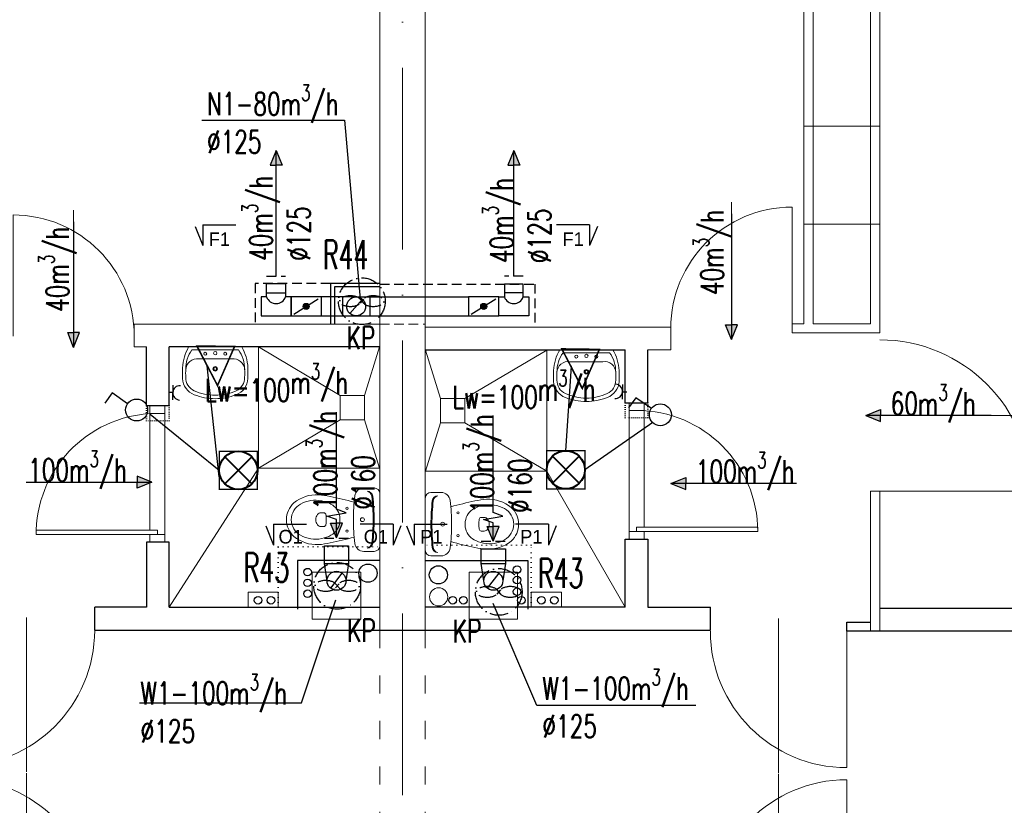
# Model space of a CAD drawing. Header units: millimetres. Extents: x -6513 to 30474, y -6915 to 65597.
# Tile 49 of 256: x -1919 to -1269, y 6435 to 6954. Entities that reach past the tile are written whole.
import ezdxf
from ezdxf.enums import TextEntityAlignment as Align

# ---------------------------------------------------------------- set-up
doc = ezdxf.new("R2010")
doc.units = ezdxf.units.MM
for name, pattern in [('ACAD_ISO03W100', [30, 12, -18]), ('ACAD_ISO10W100', [18, 12, -3, 0, -3]), ('DASHED', [19.05, 12.7, -6.35]), ('DOT', [6.35, 0, -6.35])]:
    doc.linetypes.add(name, pattern=pattern)
doc.layers.get('0').update_dxf_attribs({"color": 8})
for name, color, linetype in [('A200_General07', 8, 'Continuous'), ('A200_General08', 8, 'Continuous'), ('A270_text04', 8, 'Continuous'), ('A_obudowy', 8, 'Continuous'), ('DB_inst_pomocn', 8, 'Continuous'), ('DB_WM_nawiew-opis', 8, 'Continuous')]:
    doc.layers.add(name, color=color, linetype=linetype)
for name, color, linetype, lineweight in [('A_cienka', 8, 'Continuous', 5), ('A_linia przekroj', 8, 'Continuous', 25), ('A_osie', 8, 'ACAD_ISO10W100', 5), ('A_przerywana', 8, 'ACAD_ISO03W100', 5), ('A_widok', 8, 'Continuous', 13), ('cieńkie', 8, 'Continuous', 9), ('DB-WM-nawiew-opis', 8, 'Continuous', 25), ('DB-WM-nawiew-opis-odnośnik', 8, 'Continuous', 30), ('DB-WM-wywiew-opis', 8, 'Continuous', 25), ('DB-WM-wywiew-opis-odnośnik', 8, 'Continuous', 30), ('DB_WM_nawiew', 8, 'Continuous', 30), ('DB_WM_wywiew', 8, 'Continuous', 30), ('DB_WM_ścianka nowa', 8, 'Continuous', 25), ('E_gniazda wtykowe', 1, 'Continuous', 30), ('E_oświetlenie', 1, 'Continuous', 30), ('E_technologia', 1, 'ACAD_ISO10W100', 30), ('noew ściany archwig', 8, 'Continuous', 9), ('snitarne archwig nowe', 8, 'Continuous', 9), ('Stolarka ARCHWIG', 8, 'Continuous', 5), ('widokowe ARCHWIG', 8, 'Continuous', 5), ('wyburzenia', 8, 'DOT', 20), ('Ściany ARCHWIG', 8, 'Continuous', 30)]:
    doc.layers.add(name, color=color, linetype=linetype, lineweight=lineweight)
doc.styles.add('BRH', font='txt')
doc.styles.add('SIMPLEXD', font='SIMPLEX.SHX', dxfattribs={"width": 0.6})
doc.styles.get("Standard").update_dxf_attribs({"font": 'txt.shx', "width": 0.9})

# ---------------------------------------------------------------- blocks, each defined once
blk = doc.blocks.new('drzwi schem')
at = {"color": 252}
blk.add_line((0, 0), (0, 1), dxfattribs=at)
at = {"color": 252, "ltscale": 10}
blk.add_line((0.5, -0.0928), (0.5, 1.0398), dxfattribs=at)
at = {"color": 252}
blk.add_arc((0, 0), 1, 0, 90, dxfattribs=at)
blk = doc.blocks.new('klop oli 2')
at = {"layer": 'snitarne archwig nowe', "color": 252}
for p, q in [((3.76, 20.94), (10.5, 20.94)), ((0, 17.18), (0, 0)), ((0, -17.18), (0, 0)), ((3.76, 0), (3.76, 1.04)), ((3.76, 0), (3.76, -1.04)), ((38.87, 4.52), (36.98, 4.52)), ((38.87, -4.52), (36.98, -4.52)), ((3.76, -20.94), (10.5, -20.94))]:
    blk.add_line(p, q, dxfattribs=at)
for centre, radius in [((21.65, 7.53), 0.706), ((11.48, 0), 1.27), ((11.48, 0), 1.27), ((21.65, -7.53), 0.706)]:
    blk.add_circle(centre, radius, dxfattribs=at)
for centre, radius, start, end in [((3.76, 17.18), 3.76, 90, 180), ((10.5, 14.92), 6.02, 6.79305, 90), ((144.94, 0), 141.18, 173.72811, 180), ((144.94, 0), 140.52, 173.66945, 180), ((8.35, 15.01), 3.76, 90, 173.72811), ((9.02, 15.07), 3.76, 100.24284, 173.78586), ((-114.73, 0), 132.14, 0, 6.79305), ((79.96, -215.17), 235.29, 101.57439, 105.54399), ((44.77, -39.84), 56.47, 94.3794, 102.29067), ((41.45, -7.98), 24.47, 51.28687, 92.30283), ((37.27, 0.66), 10.88, 117.40268, 173.75809), ((43.09, -10.57), 23.53, 101.61952, 117.40268), ((42.45, -7.44), 20.33, 60.88385, 101.61952), ((46.59, 0), 11.82, 0, 60.88385), ((46.59, 0), 15.06, 0, 47.56377), ((144.94, 0), 141.18, 180, 186.27189), ((144.94, 0), 140.52, 180, 186.33055), ((-114.73, 0), 132.14, 353.20695, 0), ((43.29, 0), 16.94, 173.75809, 180), ((43.29, 0), 16.94, 180, 186.24191), ((63.62, 0), 28.24, 173.35084, 180), ((63.62, 0), 28.24, 180, 186.64916), ((36.98, 3.11), 1.41, 90, 173.35084), ((38.87, 1.69), 2.82, 36.8699, 90), ((36.61, 0), 5.65, 0, 36.8699), ((36.61, 0), 5.65, 323.1301, 0), ((46.59, 0), 11.82, 299.11615, 0), ((46.59, 0), 15.06, 312.43623, 0), ((37.27, -0.66), 10.88, 186.24191, 242.59732), ((36.98, -3.11), 1.41, 186.64916, 270), ((38.87, -1.69), 2.82, 270, 323.1301), ((79.96, 215.17), 235.29, 254.45601, 258.42561), ((43.09, 10.57), 23.53, 242.59732, 258.38048), ((42.45, 7.44), 20.33, 258.38048, 299.11615), ((41.45, 7.98), 24.47, 267.69717, 308.71313), ((3.76, -17.18), 3.76, 180, 270), ((8.35, -15.01), 3.76, 186.27189, 270), ((9.02, -15.07), 3.76, 186.21414, 259.75716), ((10.5, -14.92), 6.02, 270, 353.20695), ((44.77, 39.84), 56.47, 257.70933, 265.6206)]:
    blk.add_arc(centre, radius, start, end, dxfattribs=at)
blk = doc.blocks.new('umywalka oli2')
at = {"layer": 'snitarne archwig nowe', "color": 252}
for p, q in [((20.94, 21.61), (13.75, 21.61)), ((0, 17.55), (0, 0)), ((1.97, 15.36), (1.97, 0)), ((7.88, 0.01), (7.88, 10.82)), ((0, 0), (0, -17.55)), ((1.97, 0), (1.97, -15.36)), ((7.88, -10.8), (7.88, 0.01)), ((13.75, -21.61), (20.94, -21.61))]:
    blk.add_line(p, q, dxfattribs=at)
for centre, radius in [((4.5, 6.61), 0.994), ((4.1, 0.01), 1.11), ((14.5, 0.01), 1.48), ((14.5, 0.01), 0.946), ((4.5, -6.61), 0.994)]:
    blk.add_circle(centre, radius, dxfattribs=at)
for centre, radius, start, end in [((15.57, -9.87), 31.53, 93.3155, 119.59315), ((17.34, -1.9), 21.45, 82.90633, 97.09367), ((20.18, 9.48), 12.16, 20.9395, 86.42872), ((14.19, -1.15), 20.54, 88.58475, 126.50084), ((15.27, 11.96), 7.48, 91.70233, 188.82916), ((20.43, 10.2), 9.2, 23.19859, 92.74682), ((-1.18, -0.01), 33.1, 360, 24.69875), ((-3.23, -0.01), 37.42, 360, 21.68962), ((-1.18, 0.01), 33.1, 335.30125, 0), ((-3.23, 0.01), 37.42, 338.31038, 0), ((15.27, -11.95), 7.48, 171.17084, 268.29767), ((15.57, 9.87), 31.53, 240.40685, 266.6845), ((14.19, 1.15), 20.54, 233.49916, 271.41525), ((17.34, 1.9), 21.45, 262.90633, 277.09367), ((20.43, -10.2), 9.2, 267.25318, 336.80141), ((20.18, -9.48), 12.16, 273.57128, 339.0605)]:
    blk.add_arc(centre, radius, start, end, dxfattribs=at)
blk = doc.blocks.new('A$C2355049C')
at = {"layer": 'DB-WM-nawiew-opis-odnośnik'}
h = blk.add_hatch(color=256, dxfattribs=at)
h.paths.add_polyline_path([(0, -9.82), (3.94, -9.82), (0, 0)])
h.paths.add_polyline_path([(0, 0), (-3.94, -9.82), (0, -9.82)])
at = {"layer": 'DB-WM-nawiew-opis-odnośnik', "flags": 128}
for points in [[(0, 0), (-3.94, -9.82), (0, -9.82)], [(0, -82.94), (0, 0)], [(0, 0), (3.94, -9.82), (0, -9.82)]]:
    blk.add_lwpolyline(points, dxfattribs=at)
blk = doc.blocks.new('A$C620C4C60')
at = {"layer": 'DB-WM-wywiew-opis-odnośnik'}
h = blk.add_hatch(color=256, dxfattribs=at)
h.paths.add_polyline_path([(0, 0), (9.82, 3.94), (9.82, 0)])
h.paths.add_polyline_path([(9.82, 0), (9.82, -3.94), (0, 0)])
at = {"layer": 'DB-WM-wywiew-opis-odnośnik', "flags": 128}
for points in [[(0, 0), (9.82, 3.94), (9.82, 0)], [(0, 0), (12.06, 0)], [(0, 0), (9.82, -3.94), (9.82, 0)], [(12.06, 0), (14.37, -6.46), (16.61, 6.4), (18.93, 0)], [(18.93, 0), (82.94, 0)]]:
    blk.add_lwpolyline(points, dxfattribs=at)
blk = doc.blocks.new('Sect Mk right')
at = {"layer": 'A200_General07', "color": 1}
for p, q in [((0.29, 7.48), (3.92, 6.01)), ((0, 6.01), (0, -0.21)), ((0, 6.01), (3.92, 6.01))]:
    blk.add_line(p, q, dxfattribs=at)
at = {"layer": 'A270_text04', "color": 0, "style": 'BRH'}
blk.add_attdef('-', text='', height=4.51, dxfattribs=at).set_placement((1.77, 1.49), align=Align.MIDDLE)
blk = doc.blocks.new('raster')
at = {"layer": 'E_oświetlenie', "lineweight": 40}
for p, q in [((-21.2, 21.2), (21.2, -21.2)), ((21.2, 21.2), (-21.2, -21.2))]:
    blk.add_line(p, q, dxfattribs=at)
at = {"layer": 'E_oświetlenie', "const_width": 2}
blk.add_lwpolyline([(-30, -30), (30, -30), (30, 30), (-30, 30)], close=True, dxfattribs=at)
at = {"layer": 'E_oświetlenie', "lineweight": 40}
blk.add_circle((0, 0), 30, dxfattribs=at)
blk = doc.blocks.new('gw1')
at = {"layer": 'E_gniazda wtykowe'}
for p, q in [((99083.83, 55833.13), (99083.83, 55845.45)), ((99083.82, 55839.28), (99080.13, 55839.28))]:
    blk.add_line(p, q, dxfattribs=at)
blk.add_arc((99089.81, 55839.05), 6.04, 87.79577, 267.79577, dxfattribs=at)

msp = doc.modelspace()

# ---------------------------------------------------------------- hatches: boundary and pattern name
at = {"layer": 'DB_WM_nawiew'}
h = msp.add_hatch(color=256, dxfattribs=at)
edge = h.paths.add_edge_path()
edge.add_arc((-1730.052, 6764.288), 2, 0, 360)
h = msp.add_hatch(color=256, dxfattribs=at)
edge = h.paths.add_edge_path()
edge.add_arc((-1612.841, 6764.288), 2, 0, 360)

# ---------------------------------------------------------------- linework, layer by layer
at = {"layer": 'A_cienka'}
for p, q in [((-1351.446, 6883.323), (-1401.446, 6883.323)), ((-1351.446, 6818.513), (-1401.446, 6818.513))]:
    msp.add_line(p, q, dxfattribs=at)
at = {"layer": 'A_linia przekroj'}
for p, q in [((-1869.661, 6550.652), (-1869.661, 6565.652)), ((-1504.446, 6565.652), (-1463.232, 6565.652)), ((-1463.232, 6550.652), (-1463.232, 6565.652)), ((-1111.446, 6564.809), (-1351.446, 6564.809)), ((-1373.232, 6549.809), (-1373.232, 6555.809)), ((-1373.232, 6555.809), (-1357.446, 6555.809)), ((-1869.661, 6550.652), (-1651.446, 6550.652)), ((-1869.661, 6550.652), (-1463.232, 6550.652)), ((-1081.446, 6549.809), (-1373.232, 6549.809))]:
    msp.add_line(p, q, dxfattribs=at)
at = {"layer": 'A_obudowy', "linetype": 'DASHED', "ltscale": 0.5}
for p, q in [((-1713.946, 6779.288), (-1763.752, 6779.288)), ((-1763.752, 6779.288), (-1763.752, 6752.652)), ((-1681.446, 6779.036), (-1579.141, 6779.036)), ((-1579.141, 6779.036), (-1579.141, 6750.652))]:
    msp.add_line(p, q, dxfattribs=at)
at = {"layer": 'A_obudowy', "linetype": 'ByBlock'}
for p, q in [((-1681.446, 6779.288), (-1713.946, 6779.288)), ((-1713.946, 6779.288), (-1713.946, 6752.652)), ((-1681.446, 6777.288), (-1711.446, 6777.288)), ((-1711.446, 6777.288), (-1711.446, 6752.652))]:
    msp.add_line(p, q, dxfattribs=at)
at = {"layer": 'A_osie', "ltscale": 10}
msp.add_line((-1666.446, 5721.209), (-1666.446, 7473.268), dxfattribs=at)
at = {"layer": 'A_przerywana', "linetype": 'DASHED', "ltscale": 0.5}
msp.add_line((-1681.446, 6752.652), (-1651.446, 6752.652), dxfattribs=at)
at = {"layer": 'A_przerywana'}
for p, q in [((-1681.446, 6550.652), (-1681.446, 6362.652)), ((-1651.446, 6550.652), (-1651.446, 6362.652))]:
    msp.add_line(p, q, dxfattribs=at)
at = {"layer": 'A_przerywana', "color": 252}
for p, q in [((-1681.446, 6550.652), (-1681.446, 6362.652)), ((-1681.446, 6550.652), (-1681.446, 6362.652)), ((-1651.446, 6550.652), (-1651.446, 6362.652)), ((-1651.446, 6550.652), (-1651.446, 6362.652))]:
    msp.add_line(p, q, dxfattribs=at)
at = {"layer": 'A_widok', "ltscale": 5}
for p, q in [((-1681.446, 7176.652), (-1681.446, 6670.652)), ((-1651.446, 7176.652), (-1651.446, 6670.652)), ((-1401.446, 7151.809), (-1401.446, 6752.809)), ((-1395.446, 7151.809), (-1395.446, 6752.809)), ((-1357.446, 7151.809), (-1357.446, 6752.809)), ((-1351.446, 7151.809), (-1351.446, 6746.809)), ((-1681.446, 6550.652), (-1681.446, 6819.438)), ((-1651.446, 6550.652), (-1651.446, 6819.186)), ((-1843.54, 6752.652), (-1681.446, 6752.652)), ((-1843.54, 6737.652), (-1843.54, 6752.652)), ((-1489.303, 6750.652), (-1651.396, 6750.652)), ((-1489.303, 6750.652), (-1489.303, 6735.652)), ((-1401.446, 6752.809), (-1409.353, 6752.809)), ((-1409.353, 6752.809), (-1409.353, 6746.809)), ((-1351.446, 6746.809), (-1409.353, 6746.809)), ((-1357.446, 6752.809), (-1395.446, 6752.809)), ((-1843.54, 6737.652), (-1835.446, 6737.652)), ((-1489.303, 6735.652), (-1504.446, 6735.652)), ((-1357.446, 6549.809), (-1357.446, 6642.225)), ((-1357.446, 6642.225), (-1351.446, 6642.225)), ((-1351.446, 6549.809), (-1351.446, 6642.225))]:
    msp.add_line(p, q, dxfattribs=at)
at = {"layer": 'cieńkie'}
for p, q in [((-1726.033, 6588.844), (-1694.033, 6588.844)), ((-1726.033, 6557.844), (-1726.033, 6588.844)), ((-1723.533, 6588.844), (-1696.533, 6588.844)), ((-1694.033, 6588.844), (-1694.033, 6557.844)), ((-1622.541, 6588.844), (-1590.541, 6588.844)), ((-1622.541, 6557.844), (-1622.541, 6588.844)), ((-1620.041, 6588.844), (-1593.041, 6588.844)), ((-1590.541, 6588.844), (-1590.541, 6557.844)), ((-1694.033, 6557.844), (-1694.033, 6571.844)), ((-1590.541, 6557.844), (-1590.541, 6571.844)), ((-1726.033, 6557.844), (-1712.033, 6557.844)), ((-1694.033, 6557.844), (-1726.033, 6557.844)), ((-1717.033, 6557.844), (-1703.033, 6557.844)), ((-1622.541, 6557.844), (-1608.541, 6557.844)), ((-1590.541, 6557.844), (-1622.541, 6557.844)), ((-1613.541, 6557.844), (-1599.541, 6557.844))]:
    msp.add_line(p, q, dxfattribs=at)
msp.add_circle((-1642.605, 6572.53), 6, dxfattribs=at)
at = {"layer": 'DB-WM-nawiew-opis'}
for points in [[(-1798.874, 6887.255), (-1704.731, 6887.255), (-1694.405, 6769.13)], [(-1692.914, 6768.972), (-1701.19, 6759.605)]]:
    msp.add_lwpolyline(points, dxfattribs=at)
at = {"layer": 'DB-WM-wywiew-opis'}
for points in [[(-1839.967, 6502.481), (-1733.172, 6502.481), (-1710.481, 6570.614)], [(-1472.729, 6500.922), (-1577.697, 6500.922), (-1606.541, 6568.247)]]:
    msp.add_lwpolyline(points, dxfattribs=at)
at = {"layer": 'DB_inst_pomocn'}
for centre, radius in [((-1729.089, 6588.863), 2.5), ((-1689.253, 6588.178), 6), ((-1642.758, 6587.036), 6), ((-1590.852, 6590.585), 2.5), ((-1729.089, 6581.807), 2.5), ((-1590.852, 6583.6), 2.5), ((-1590.852, 6575.896), 2.5), ((-1729.089, 6574.636), 2.5), ((-1633.289, 6570.315), 2.5), ((-1626.233, 6570.315), 2.5), ((-1588.023, 6570.315), 2.5)]:
    msp.add_circle(centre, radius, dxfattribs=at)
at = {"layer": 'DB_WM_nawiew', "linetype": 'DASHED', "ltscale": 0.5}
for points in [[(-1756.152, 6784.288), (-1743.652, 6784.288)], [(-1586.741, 6784.288), (-1599.241, 6784.288)]]:
    msp.add_lwpolyline(points, dxfattribs=at)
at = {"layer": 'DB_WM_nawiew'}
for points in [[(-1756.152, 6773.288), (-1756.152, 6779.288), (-1743.652, 6779.288), (-1743.652, 6773.288)], [(-1586.741, 6773.288), (-1586.741, 6779.036), (-1599.241, 6779.036), (-1599.241, 6773.288)], [(-1756.152, 6770.538), (-1756.152, 6773.288), (-1743.652, 6773.288), (-1743.652, 6770.538)], [(-1586.741, 6770.538), (-1586.741, 6773.288), (-1599.241, 6773.288), (-1599.241, 6770.538)], [(-1759.752, 6758.038), (-1740.052, 6758.038), (-1740.052, 6770.538), (-1743.652, 6770.538)], [(-1756.152, 6770.538), (-1759.752, 6770.538), (-1759.752, 6758.038)], [(-1720.052, 6770.538), (-1740.052, 6770.538), (-1740.052, 6758.038), (-1720.052, 6758.038)], [(-1738.281, 6759.145), (-1722.16, 6769.221)], [(-1706.052, 6770.538), (-1720.052, 6770.538), (-1720.052, 6758.038), (-1706.052, 6758.038)], [(-1697.052, 6770.538), (-1706.052, 6770.538), (-1706.052, 6758.038)], [(-1697.052, 6770.538), (-1688.052, 6770.538), (-1688.052, 6758.038)], [(-1688.052, 6770.538), (-1622.841, 6770.538)], [(-1602.841, 6770.538), (-1622.841, 6770.538), (-1622.841, 6758.038), (-1602.841, 6758.038)], [(-1621.07, 6759.145), (-1604.948, 6769.221)], [(-1583.141, 6758.038), (-1602.841, 6758.038), (-1602.841, 6770.538), (-1599.241, 6770.538)], [(-1586.741, 6770.538), (-1583.141, 6770.538), (-1583.141, 6758.038)], [(-1706.052, 6758.038), (-1688.052, 6758.038)], [(-1688.052, 6758.038), (-1622.841, 6758.038)]]:
    msp.add_lwpolyline(points, dxfattribs=at)
for centre in [(-1730.052, 6764.288), (-1612.841, 6764.288)]:
    msp.add_circle(centre, 2, dxfattribs=at)
for centre in [(-1749.902, 6772.768), (-1592.991, 6772.768)]:
    msp.add_arc(centre, 6.636, 199.636833, 340.363167, dxfattribs=at)
at = {"layer": 'DB_WM_wywiew', "linetype": 'DASHED', "ltscale": 0.5}
for points in [[(-1718.033, 6611.303), (-1702.033, 6611.303)], [(-1614.541, 6609.303), (-1598.541, 6609.303)]]:
    msp.add_lwpolyline(points, dxfattribs=at)
at = {"layer": 'DB_WM_wywiew'}
for points in [[(-1718.033, 6594.652), (-1718.033, 6606.303), (-1702.033, 6606.303), (-1702.033, 6594.652)], [(-1614.541, 6594.652), (-1614.541, 6604.303), (-1598.541, 6604.303), (-1598.541, 6594.652)], [(-1716.283, 6583.152), (-1718.033, 6594.652), (-1702.033, 6594.652), (-1703.783, 6583.152)], [(-1612.791, 6583.152), (-1614.541, 6594.652), (-1598.541, 6594.652), (-1600.291, 6583.152)], [(-1713.88, 6578.226), (-1706.187, 6588.077)], [(-1610.387, 6578.226), (-1602.694, 6588.077)]]:
    msp.add_lwpolyline(points, dxfattribs=at)
at = {"layer": 'DB_WM_wywiew', "color": 240}
msp.add_circle((-1697.052, 6764.288), 6.25, dxfattribs=at)
at = {"layer": 'DB_WM_wywiew', "color": 1}
for centre in [(-1710.033, 6583.152), (-1606.541, 6583.152)]:
    msp.add_circle(centre, 6.25, dxfattribs=at)
at = {"layer": 'DB_WM_ścianka nowa'}
for points in [[(-1681.758, 6596.452), (-1735.758, 6596.452), (-1735.758, 6564.407)], [(-1651.758, 6596.452), (-1583.758, 6596.452), (-1583.758, 6564.407)]]:
    msp.add_lwpolyline(points, dxfattribs=at)
at = {"layer": 'E_oświetlenie'}
for p, q in [((-1788.585, 6712.068), (-1802.126, 6738.121)), ((-1777.342, 6737.765), (-1802.126, 6738.121)), ((-1788.585, 6712.068), (-1777.342, 6737.765)), ((-1547.758, 6710.171), (-1561.298, 6736.224)), ((-1536.515, 6735.868), (-1561.298, 6736.224)), ((-1547.758, 6710.171), (-1536.515, 6735.868)), ((-1787.424, 6651.798), (-1795.356, 6725.094)), ((-1558.647, 6669.003), (-1554.861, 6724.86)), ((-1858.206, 6707.17), (-1862.907, 6700.394)), ((-1847.914, 6700.03), (-1858.206, 6707.17)), ((-1512.482, 6704.01), (-1517.183, 6697.234)), ((-1502.19, 6696.87), (-1512.482, 6704.01)), ((-1787.424, 6656.058), (-1833.116, 6693.013)), ((-1501.316, 6687.564), (-1546.047, 6656.403))]:
    msp.add_line(p, q, dxfattribs=at)
at = {"layer": 'E_oświetlenie', "const_width": 1.05}
for points in [[(-1802.126, 6738.121), (-1788.585, 6712.068), (-1777.342, 6737.765)], [(-1561.298, 6736.224), (-1547.758, 6710.171), (-1536.515, 6735.868)]]:
    msp.add_lwpolyline(points, close=True, dxfattribs=at)
at = {"layer": 'E_oświetlenie'}
for centre in [(-1841.955, 6695.896), (-1496.232, 6692.736)]:
    msp.add_circle(centre, 7.252, dxfattribs=at)
at = {"layer": 'E_technologia'}
for p, q in [((-1694.513, 6769.143), (-1692.109, 6766.364)), ((-1692.109, 6769.143), (-1694.513, 6766.364)), ((-1710.784, 6581.196), (-1708.38, 6578.417)), ((-1708.38, 6581.196), (-1710.784, 6578.417)), ((-1604.156, 6577.201), (-1601.752, 6574.422)), ((-1601.752, 6577.201), (-1604.156, 6574.422))]:
    msp.add_line(p, q, dxfattribs=at)
for centre in [(-1693.311, 6767.753), (-1709.582, 6579.807), (-1602.954, 6575.812)]:
    msp.add_circle(centre, 15.427, dxfattribs=at)
for centre, start_param, end_param in [((-1700.938, 6767.753), 3.5498657, 9.0165049), ((-1685.684, 6767.753), 0.408273, 5.8749123), ((-1717.209, 6579.807), 3.5498657, 9.0165049), ((-1701.955, 6579.807), 0.408273, 5.8749123), ((-1610.581, 6575.812), 3.5498657, 9.0165049), ((-1595.327, 6575.812), 0.408273, 5.8749123)]:
    msp.add_ellipse(centre, major_axis=(-7, 0), ratio=0.5, start_param=start_param, end_param=end_param, dxfattribs=at)
at = {"layer": 'snitarne archwig nowe'}
msp.add_line((-1761.603, 6657.495), (-1820.446, 6565.652), dxfattribs=at)
for points in [[(-1761.603, 6737.652), (-1761.603, 6657.495), (-1681.446, 6657.495)], [(-1707.603, 6705.495), (-1761.603, 6737.495)], [(-1691.603, 6705.495), (-1681.603, 6737.495)], [(-1651.446, 6655.495), (-1571.29, 6655.495), (-1571.29, 6735.652)], [(-1641.29, 6703.495), (-1651.29, 6735.495)], [(-1625.29, 6703.495), (-1571.29, 6735.495)], [(-1707.603, 6689.495), (-1761.603, 6657.495)], [(-1691.603, 6689.495), (-1681.603, 6657.495)], [(-1641.29, 6687.495), (-1651.29, 6655.495)], [(-1625.29, 6687.495), (-1571.29, 6655.495)], [(-1571.29, 6655.495), (-1519.446, 6565.652)]]:
    msp.add_lwpolyline(points, dxfattribs=at)
for points in [[(-1691.603, 6705.495), (-1707.603, 6705.495), (-1707.603, 6689.495), (-1691.603, 6689.495)], [(-1641.29, 6687.495), (-1625.29, 6687.495), (-1625.29, 6703.495), (-1641.29, 6703.495)]]:
    msp.add_lwpolyline(points, close=True, dxfattribs=at)
at = {"layer": 'Stolarka ARCHWIG'}
for p, q in [((-1908.257, 6613.652), (-1908.257, 6616.652)), ((-1908.257, 6616.652), (-1828.257, 6616.652)), ((-1908.257, 6616.652), (-1908.257, 6613.652)), ((-1828.257, 6616.652), (-1828.257, 6613.652)), ((-1431.946, 6618.652), (-1511.946, 6618.652)), ((-1511.946, 6618.652), (-1511.946, 6615.652)), ((-1431.946, 6615.652), (-1431.946, 6618.652)), ((-1828.257, 6613.652), (-1908.257, 6613.652)), ((-1511.946, 6615.652), (-1431.946, 6615.652))]:
    msp.add_line(p, q, dxfattribs=at)
for points in [[(-1828.257, 6693.652), (-1833.257, 6693.652), (-1833.257, 6698.652), (-1823.257, 6698.652), (-1823.257, 6693.652), (-1830.757, 6693.652)], [(-1511.946, 6695.652), (-1506.946, 6695.652), (-1506.946, 6700.652), (-1516.946, 6700.652), (-1516.946, 6695.652), (-1509.446, 6695.652)], [(-1516.946, 6615.652), (-1516.946, 6695.652)], [(-1506.946, 6695.824), (-1506.946, 6618.652)], [(-1833.257, 6693.652), (-1833.257, 6616.652)], [(-1823.257, 6693.652), (-1823.257, 6613.652)], [(-1828.257, 6608.652), (-1833.257, 6608.652), (-1833.257, 6613.652), (-1823.257, 6613.652), (-1823.257, 6608.652), (-1830.757, 6608.652)], [(-1511.946, 6610.652), (-1506.946, 6610.652), (-1506.946, 6615.652), (-1516.946, 6615.652), (-1516.946, 6610.652), (-1509.446, 6610.652)]]:
    msp.add_lwpolyline(points, dxfattribs=at)
for centre, radius, start, end in [((-1512.07, 6615.528), 80.124, 0.088357, 89.911643), ((-1828.358, 6613.698), 79.953, 89.92751, 177.883109)]:
    msp.add_arc(centre, radius, start, end, dxfattribs=at)
at = {"layer": 'widokowe ARCHWIG'}
for p, q in [((-1748.446, 6575.652), (-1768.446, 6575.652)), ((-1768.446, 6575.652), (-1768.446, 6565.652)), ((-1748.446, 6565.652), (-1748.446, 6575.652)), ((-1561.446, 6575.652), (-1581.446, 6575.652)), ((-1581.446, 6575.652), (-1581.446, 6565.652)), ((-1561.446, 6565.652), (-1561.446, 6575.652)), ((-1768.446, 6565.652), (-1748.446, 6565.652)), ((-1581.446, 6565.652), (-1561.446, 6565.652))]:
    msp.add_line(p, q, dxfattribs=at)
at = {"layer": 'wyburzenia', "ltscale": 0.5}
for p, q in [((-1748.446, 6565.652), (-1748.446, 6605.652)), ((-1748.446, 6605.652), (-1681.446, 6605.652)), ((-1581.446, 6606.652), (-1651.446, 6606.652)), ((-1581.446, 6565.652), (-1581.446, 6606.652))]:
    msp.add_line(p, q, dxfattribs=at)
at = {"layer": 'wyburzenia', "ltscale": 0.2}
for points in [[(-1835.446, 6698.652), (-1820.446, 6698.652), (-1820.446, 6688.652), (-1835.446, 6688.652)], [(-1519.446, 6700.652), (-1504.446, 6700.652), (-1504.446, 6690.652), (-1519.446, 6690.652)]]:
    msp.add_lwpolyline(points, close=True, dxfattribs=at)
at = {"layer": 'Ściany ARCHWIG'}
for p, q in [((-1835.446, 6698.652), (-1835.446, 6737.652)), ((-1681.446, 6737.652), (-1820.446, 6737.652)), ((-1820.446, 6698.652), (-1820.446, 6737.652)), ((-1651.446, 6735.652), (-1519.446, 6735.652)), ((-1519.446, 6700.652), (-1519.446, 6735.652)), ((-1504.446, 6700.652), (-1504.446, 6735.652)), ((-1820.446, 6698.652), (-1835.446, 6698.652)), ((-1519.446, 6700.652), (-1504.446, 6700.652)), ((-1519.446, 6565.652), (-1519.446, 6610.652)), ((-1519.446, 6610.652), (-1504.446, 6610.652)), ((-1504.446, 6610.652), (-1504.446, 6565.652)), ((-1820.446, 6608.652), (-1835.446, 6608.652)), ((-1835.446, 6608.652), (-1835.446, 6565.652)), ((-1820.446, 6565.652), (-1820.446, 6608.652)), ((-1835.446, 6565.652), (-1869.661, 6565.652)), ((-1820.446, 6565.652), (-1748.446, 6565.652)), ((-1748.446, 6565.652), (-1681.446, 6565.652)), ((-1581.446, 6565.652), (-1651.446, 6565.652)), ((-1519.446, 6565.652), (-1581.446, 6565.652))]:
    msp.add_line(p, q, dxfattribs=at)
for centre in [(-1761.794, 6570.315), (-1753.277, 6570.315), (-1574.794, 6570.315), (-1566.277, 6570.315)]:
    msp.add_circle(centre, 2.5, dxfattribs=at)

# ---------------------------------------------------------------- block references
at = {"layer": 'A200_General08'}
ref = msp.add_blockref('Sect Mk right', (-1777.161, 6818.127), dxfattribs=dict(at, xscale=-3.5, yscale=3.5, zscale=3.5, rotation=90))
ref.add_attrib('-', 'F1', dxfattribs={"layer": 'A270_text04', "color": 7, "height": 9, "style": 'BRH'}).set_placement((-1787.332, 6808.672), align=Align.MIDDLE)
ref = msp.add_blockref('Sect Mk right', (-1564.026, 6818.127), dxfattribs=dict(at, xscale=3.5, yscale=3.5, zscale=3.5, rotation=270))
ref.add_attrib('-', 'F1', dxfattribs={"layer": 'A270_text04', "color": 7, "height": 9, "style": 'BRH'}).set_placement((-1553.855, 6808.672), align=Align.MIDDLE)
ref = msp.add_blockref('Sect Mk right', (-1730.537, 6620.495), dxfattribs=dict(at, xscale=-3.5, yscale=3.5, zscale=3.5, rotation=90))
ref.add_attrib('-', 'O1', dxfattribs={"layer": 'A270_text04', "color": 7, "height": 9, "style": 'BRH'}).set_placement((-1740.272, 6612.26), align=Align.MIDDLE)
ref = msp.add_blockref('Sect Mk right', (-1693.763, 6620.495), dxfattribs=dict(at, xscale=3.5, yscale=3.5, zscale=3.5, rotation=270))
ref.add_attrib('-', 'O1', dxfattribs={"layer": 'A270_text04', "color": 7, "height": 9, "style": 'BRH'}).set_placement((-1684.028, 6612.26), align=Align.MIDDLE)
ref = msp.add_blockref('Sect Mk right', (-1637.706, 6620.495), dxfattribs=dict(at, xscale=-3.5, yscale=3.5, zscale=3.5, rotation=90))
ref.add_attrib('-', 'P1', dxfattribs={"layer": 'A270_text04', "color": 7, "height": 9, "style": 'BRH'}).set_placement((-1647.441, 6612.26), align=Align.MIDDLE)
ref = msp.add_blockref('Sect Mk right', (-1591.182, 6620.495), dxfattribs=dict(at, xscale=3.5, yscale=3.5, zscale=3.5, rotation=270))
ref.add_attrib('-', 'P1', dxfattribs={"layer": 'A270_text04', "color": 7, "height": 9, "style": 'BRH'}).set_placement((-1581.446, 6612.26), align=Align.MIDDLE)
at = {"layer": 'A_cienka', "yscale": 80, "zscale": 80}
for p, xscale in [((-1409.353, 6749.809), -80), ((-1923.54, 6744.652), 80)]:
    msp.add_blockref('drzwi schem', p, dxfattribs=dict(at, xscale=xscale))
at = {"layer": 'A_cienka', "xscale": -100, "yscale": 100, "zscale": 100, "rotation": 270}
msp.add_blockref('drzwi schem', (-1351.446, 6642.225), dxfattribs=at)
at = {"layer": 'A_widok', "ltscale": 5, "yscale": 90, "zscale": 90}
for p, xscale, rotation in [((-1959.661, 6550.652), -90, 180), ((-1373.232, 6549.809), 90, 179.9999999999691), ((-1373.232, 6361.809), -90, 359.9999999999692)]:
    msp.add_blockref('drzwi schem', p, dxfattribs=dict(at, xscale=xscale, rotation=rotation))
at = {"layer": 'A_widok', "ltscale": 5, "xscale": 90, "yscale": 90, "zscale": 90}
msp.add_blockref('drzwi schem', (-1959.661, 6362.652), dxfattribs=at)
at = {"layer": 'DB_WM_nawiew', "xscale": -1}
msp.add_blockref('A$C2355049C', (-1749.902, 6867.224), dxfattribs=at)
at = {"layer": 'DB_WM_nawiew'}
msp.add_blockref('A$C2355049C', (-1592.991, 6867.224), dxfattribs=at)
for p, rotation in [((-1449.353, 6742.386), 180), ((-1360.725, 6692.225), 90), ((-1489.335, 6647.446), 90)]:
    msp.add_blockref('A$C2355049C', p, dxfattribs=dict(at, rotation=rotation))
at = {"layer": 'DB_WM_nawiew', "xscale": -1}
for p, rotation in [((-1883.54, 6737.229), 180), ((-1831.842, 6648.342), 270)]:
    msp.add_blockref('A$C2355049C', p, dxfattribs=dict(at, rotation=rotation))
at = {"layer": 'DB_WM_wywiew', "xscale": -1, "rotation": 270}
for p in [(-1710.033, 6611.452), (-1606.541, 6609.267)]:
    msp.add_blockref('A$C620C4C60', p, dxfattribs=at)
at = {"layer": 'E_oświetlenie', "zscale": 0.7874999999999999}
for p, xscale, yscale, rotation in [((-80778.106, -35570.442), 0.7875000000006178, 0.7874999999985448, 358.7624398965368), ((77438.728, 48985.801), 0.7875000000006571, 0.7875000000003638, 178.7624398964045)]:
    msp.add_blockref('gw1', p, dxfattribs=dict(at, xscale=xscale, yscale=yscale, rotation=rotation))
at = {"layer": 'E_oświetlenie', "lineweight": 40, "xscale": 0.4199999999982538, "yscale": 0.4200000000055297, "zscale": 0.4199999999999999, "rotation": 180}
for p in [(-1774.824, 6656.058), (-1558.647, 6656.403)]:
    msp.add_blockref('raster', p, dxfattribs=at)
at = {"layer": 'noew ściany archwig', "rotation": 270}
for p in [(-1790.088, 6737.521), (-1545.111, 6735.652)]:
    msp.add_blockref('umywalka oli2', p, dxfattribs=at)
at = {"layer": 'snitarne archwig nowe', "xscale": -1}
msp.add_blockref('klop oli 2', (-1681.446, 6623.495), dxfattribs=at)
at = {"layer": 'snitarne archwig nowe'}
msp.add_blockref('klop oli 2', (-1651.446, 6620.495), dxfattribs=at)

# ---------------------------------------------------------------- texts
at = {"layer": 'DB-WM-nawiew-opis', "char_height": 15, "width": 37.14159, "rotation": 90}
for s, insert, attachment_point in [('\\A1;{\\Fsimplex|c238;\\W0.7;40m\\H0.7x;\\S3^ ;\\H1.4286x;/h\\P%%C125}', (-1772.483, 6794.322), 1), ('\\A1;{\\Fsimplex|c238;\\W0.7;40m\\H0.7x;\\S3^ ;\\H1.4286x;/h\\P%%C125}', (-1613.61, 6792.831), 1), ('\\A1;{\\Fsimplex|c238;\\W0.7;40m\\H0.7x;\\S3^ ;\\H1.4286x;/h}', (-1449.527, 6827.989), 9), ('\\A1;{\\Fsimplex|c238;\\W0.7;40m\\H0.7x;\\S3^ ;\\H1.4286x;/h}', (-1906.782, 6816.905), 3)]:
    msp.add_mtext(s, dxfattribs=dict(at, insert=insert, attachment_point=attachment_point))
at = {"layer": 'DB-WM-nawiew-opis', "char_height": 15, "width": 37.14159}
for s, insert, attachment_point in [('\\A1;{\\Fsimplex|c238;\\W0.7;60m\\H0.7x;\\S3^ ;\\H1.4286x;/h}', (-1344.23, 6712.757), 1), ('\\A1;{\\Fsimplex|c238;\\W0.7;100m\\H0.7x;\\S3^ ;\\H1.4286x;/h}', (-1848.338, 6668.874), 3), ('\\A1;{\\Fsimplex|c238;\\W0.7;100m\\H0.7x;\\S3^ ;\\H1.4286x;/h}', (-1472.839, 6667.978), 1)]:
    msp.add_mtext(s, dxfattribs=dict(at, insert=insert, attachment_point=attachment_point))
at = {"layer": 'DB-WM-wywiew-opis', "color": 1, "char_height": 15, "width": 37.14159, "attachment_point": 1}
for insert in [(-1703.342, 6751.098), (-1703.033, 6557.844), (-1633.237, 6557.38)]:
    msp.add_mtext('{\\Fsimplex|c238;\\W0.7;KP}', dxfattribs=dict(at, insert=insert))
at = {"layer": 'DB-WM-wywiew-opis', "char_height": 15, "width": 37.14159, "attachment_point": 1}
for s, insert in [('{\\Fsimplex|c238;\\W0.7;Lw=100\\A1;m\\H0.7x;\\S3^ ;\\H1.4286x;/h}', (-1796.731, 6726.646)), ('{\\Fsimplex8|c238;\\W0.7;Lw=100\\A1;m\\H0.7x;\\S3^ ;\\H1.4286x;/h}', (-1633.433, 6722.151)), ('\\A1;{\\Fsimplex|c238;\\W0.7;W1-100m\\H0.7x;\\S3^ ;\\H1.4286x;/h\\P%%C125}', (-1839.346, 6521.504)), ('\\A1;{\\Fsimplex|c238;\\W0.7;W1-100m\\H0.7x;\\S3^ ;\\H1.4286x;/h\\P%%C125}', (-1574.117, 6524.726))]:
    msp.add_mtext(s, dxfattribs=dict(at, insert=insert))
at = {"layer": 'DB-WM-wywiew-opis', "char_height": 15, "width": 37.14159, "attachment_point": 1, "rotation": 90}
for insert in [(-1730.011, 6630.08), (-1626.519, 6627.894)]:
    msp.add_mtext('\\A1;{\\Fsimplex|c238;\\W0.7;100m\\H0.7x;\\S3^ ;\\H1.4286x;/h\\P%%C160}', dxfattribs=dict(at, insert=insert))
at = {"layer": 'DB_WM_nawiew-opis', "insert": (-1795.521, 6865.477), "char_height": 15, "width": 60.45643, "attachment_point": 7}
msp.add_mtext('\\A1;{\\Fsimplex|c238;\\W0.7;N1-80m\\H0.7x;\\S3^ ;\\H1.4286x;/h\\P%%C125}', dxfattribs=at)
at = {"layer": 'E_technologia', "style": 'SIMPLEXD', "width": 0.6}
for s, p in [('R44', (-1719.066, 6788.9)), ('R43', (-1771.324, 6582.31)), ('R43', (-1577.066, 6578.589))]:
    msp.add_text(s, height=19.2, dxfattribs=at).set_placement(p)

doc.saveas('drawing.dxf')
